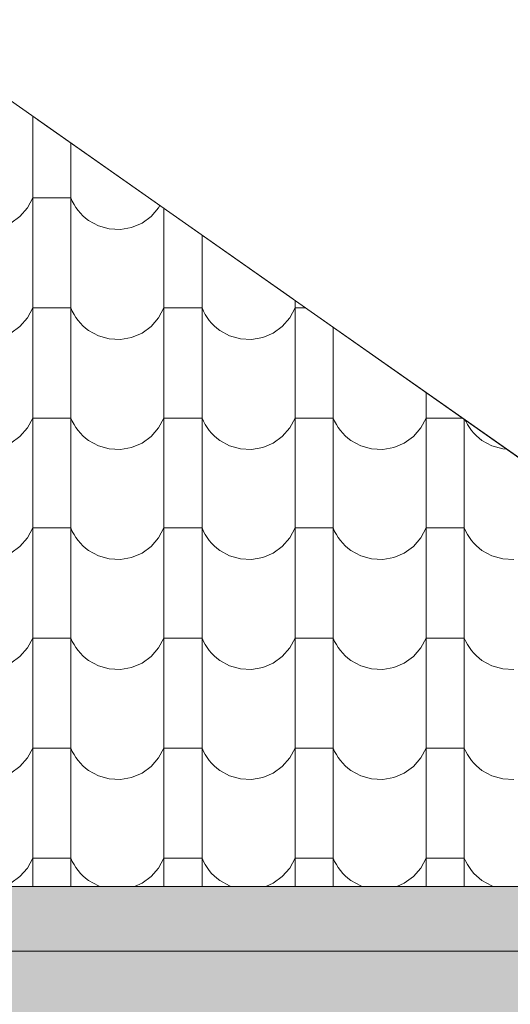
# Model space of a CAD drawing. Header units: millimetres. Extents: x -68772 to 137055, y -73300 to 19650.
# Tile 132 of 212: x 88536 to 89338, y -54145 to -52533. Entities that reach past the tile are written whole.
import ezdxf

# ---------------------------------------------------------------- set-up
doc = ezdxf.new("R2010")
doc.units = ezdxf.units.MM
doc.header["$MEASUREMENT"] = 0
for name, color, linetype, lineweight in [('Nowe_440-K Belki_Nr_pióra__1', 7, 'Continuous', 18), ('Nowe_810-G Ogólne_Nr_pióra__1', 7, 'Continuous', 18), ('Nowe_810-G Ogólne_Nr_pióra__26', 13, 'Continuous', 18), ('Nowe_NIEWIDOCZNE DACHY_Nr_pióra__1', 7, 'Continuous', 18)]:
    doc.layers.add(name, color=color, linetype=linetype, lineweight=lineweight)

# ---------------------------------------------------------------- blocks, each defined once
blk = doc.blocks.new('*X68')
at = {"layer": 'Nowe_810-G Ogólne_Nr_pióra__26', "color": 13, "linetype": 'Continuous', "lineweight": 18}
for p, q in [((88557.3, -52691), (88557.3, -52754.6)), ((88619.7, -52734.9), (88619.7, -52754.6)), ((88557.3, -52754.6), (88557.3, -52934.7)), ((88619.7, -52754.6), (88619.7, -52934.7)), ((88548.6, -52841.2), (88557.3, -52824.9)), ((88588.5, -52824.9), (88557.3, -52824.9)), ((88619.7, -52824.9), (88588.5, -52824.9)), ((88619.7, -52824.9), (88622.1, -52830.3)), ((88622.1, -52830.3), (88624.9, -52835.6)), ((88624.9, -52835.6), (88628, -52840.6)), ((88763.1, -52841.2), (88765.2, -52837.2)), ((88521.6, -52866), (88536.5, -52855.1)), ((88536.5, -52855.1), (88548.6, -52841.2)), ((88628, -52840.6), (88631.5, -52845.4)), ((88631.5, -52845.4), (88635.3, -52849.9)), ((88635.3, -52849.9), (88639.4, -52854.1)), ((88639.4, -52854.1), (88643.9, -52858)), ((88736.1, -52866), (88751, -52855.1)), ((88751, -52855.1), (88763.1, -52841.2)), ((88771.8, -52841.8), (88771.8, -52934.7)), ((88643.9, -52858), (88648.6, -52861.6)), ((88648.6, -52861.6), (88664.8, -52870.5)), ((88664.8, -52870.5), (88682.5, -52875.5)), ((88719.1, -52873.2), (88736.1, -52866)), ((88682.5, -52875.5), (88700.9, -52876.5)), ((88700.9, -52876.5), (88719.1, -52873.2)), ((88834.2, -52885.7), (88834.2, -52934.7)), ((88557.3, -52934.7), (88557.3, -53114.7)), ((88619.7, -52934.7), (88619.7, -53114.7)), ((88771.8, -52934.7), (88771.8, -53114.7)), ((88834.2, -52934.7), (88834.2, -53114.7)), ((88986.3, -52992.6), (88986.3, -53114.7)), ((88548.6, -53021.2), (88557.3, -53004.9)), ((88588.5, -53004.9), (88557.3, -53004.9)), ((88619.7, -53004.9), (88588.5, -53004.9)), ((88619.7, -53004.9), (88622.1, -53010.4)), ((88622.1, -53010.4), (88624.9, -53015.6)), ((88624.9, -53015.6), (88628, -53020.6)), ((88763.1, -53021.2), (88771.8, -53004.9)), ((88803, -53004.9), (88771.8, -53004.9)), ((88834.2, -53004.9), (88803, -53004.9)), ((88834.2, -53004.9), (88836.6, -53010.4)), ((88836.6, -53010.4), (88839.4, -53015.6)), ((88839.4, -53015.6), (88842.5, -53020.6)), ((88977.6, -53021.2), (88986.3, -53004.9)), ((89003.8, -53004.9), (88986.3, -53004.9)), ((88536.5, -53035.2), (88548.6, -53021.2)), ((88628, -53020.6), (88631.5, -53025.4)), ((88631.5, -53025.4), (88635.3, -53029.9)), ((88635.3, -53029.9), (88639.4, -53034.2)), ((88751, -53035.2), (88763.1, -53021.2)), ((88842.5, -53020.6), (88846, -53025.4)), ((88846, -53025.4), (88849.8, -53029.9)), ((88849.8, -53029.9), (88853.9, -53034.2)), ((88965.5, -53035.2), (88977.6, -53021.2)), ((88521.6, -53046), (88536.5, -53035.2)), ((88639.4, -53034.2), (88643.9, -53038.1)), ((88643.9, -53038.1), (88648.6, -53041.7)), ((88648.6, -53041.7), (88664.8, -53050.6)), ((88719.1, -53053.3), (88736.1, -53046)), ((88736.1, -53046), (88751, -53035.2)), ((88853.9, -53034.2), (88858.4, -53038.1)), ((88858.4, -53038.1), (88863.1, -53041.7)), ((88863.1, -53041.7), (88879.3, -53050.6)), ((88933.6, -53053.3), (88950.6, -53046)), ((88950.6, -53046), (88965.5, -53035.2)), ((89048.7, -53036.5), (89048.7, -53114.7)), ((88664.8, -53050.6), (88682.5, -53055.6)), ((88682.5, -53055.6), (88700.9, -53056.5)), ((88700.9, -53056.5), (88719.1, -53053.3)), ((88879.3, -53050.6), (88897, -53055.6)), ((88897, -53055.6), (88915.4, -53056.5)), ((88915.4, -53056.5), (88933.6, -53053.3)), ((88557.3, -53114.7), (88557.3, -53294.8)), ((88619.7, -53114.7), (88619.7, -53294.8)), ((88771.8, -53114.7), (88771.8, -53294.8)), ((88834.2, -53114.7), (88834.2, -53294.8)), ((88986.3, -53114.7), (88986.3, -53294.8)), ((89048.7, -53114.7), (89048.7, -53294.8)), ((89200.8, -53143.4), (89200.8, -53294.8)), ((88548.6, -53201.3), (88557.3, -53185)), ((88588.5, -53185), (88557.3, -53185)), ((88619.7, -53185), (88588.5, -53185)), ((88619.7, -53185), (88622.1, -53190.4)), ((88622.1, -53190.4), (88624.9, -53195.7)), ((88763.1, -53201.3), (88771.8, -53185)), ((88803, -53185), (88771.8, -53185)), ((88834.2, -53185), (88803, -53185)), ((88834.2, -53185), (88836.6, -53190.4)), ((88836.6, -53190.4), (88839.4, -53195.7)), ((88977.6, -53201.3), (88986.3, -53185)), ((89017.5, -53185), (88986.3, -53185)), ((89048.7, -53185), (89017.5, -53185)), ((89048.7, -53185), (89051.1, -53190.4)), ((89051.1, -53190.4), (89053.9, -53195.7)), ((89192.1, -53201.3), (89200.8, -53185)), ((89232, -53185), (89200.8, -53185)), ((89259.9, -53185), (89232, -53185)), ((89263.2, -53187.3), (89263.2, -53294.8)), ((89264.7, -53188.4), (89265.6, -53190.4)), ((89265.6, -53190.4), (89268.4, -53195.7)), ((88536.5, -53215.2), (88548.6, -53201.3)), ((88624.9, -53195.7), (88628, -53200.7)), ((88628, -53200.7), (88631.5, -53205.5)), ((88631.5, -53205.5), (88635.3, -53210)), ((88751, -53215.2), (88763.1, -53201.3)), ((88839.4, -53195.7), (88842.5, -53200.7)), ((88842.5, -53200.7), (88846, -53205.5)), ((88846, -53205.5), (88849.8, -53210)), ((88965.5, -53215.2), (88977.6, -53201.3)), ((89053.9, -53195.7), (89057, -53200.7)), ((89057, -53200.7), (89060.5, -53205.5)), ((89060.5, -53205.5), (89064.3, -53210)), ((89180, -53215.2), (89192.1, -53201.3)), ((89268.4, -53195.7), (89271.5, -53200.7)), ((89271.5, -53200.7), (89275, -53205.5)), ((89275, -53205.5), (89278.8, -53210)), ((88521.6, -53226.1), (88536.5, -53215.2)), ((88635.3, -53210), (88639.4, -53214.2)), ((88639.4, -53214.2), (88643.9, -53218.1)), ((88643.9, -53218.1), (88648.6, -53221.7)), ((88648.6, -53221.7), (88664.8, -53230.6)), ((88736.1, -53226.1), (88751, -53215.2)), ((88849.8, -53210), (88853.9, -53214.2)), ((88853.9, -53214.2), (88858.4, -53218.1)), ((88858.4, -53218.1), (88863.1, -53221.7)), ((88863.1, -53221.7), (88879.3, -53230.6)), ((88950.6, -53226.1), (88965.5, -53215.2)), ((89064.3, -53210), (89068.4, -53214.2)), ((89068.4, -53214.2), (89072.9, -53218.1)), ((89072.9, -53218.1), (89077.6, -53221.7)), ((89077.6, -53221.7), (89093.8, -53230.6)), ((89165.1, -53226.1), (89180, -53215.2)), ((89278.8, -53210), (89282.9, -53214.2)), ((89282.9, -53214.2), (89287.4, -53218.1)), ((89287.4, -53218.1), (89292.1, -53221.7)), ((89292.1, -53221.7), (89308.3, -53230.6)), ((88664.8, -53230.6), (88682.5, -53235.6)), ((88682.5, -53235.6), (88700.9, -53236.6)), ((88700.9, -53236.6), (88719.1, -53233.3)), ((88719.1, -53233.3), (88736.1, -53226.1)), ((88879.3, -53230.6), (88897, -53235.6)), ((88897, -53235.6), (88915.4, -53236.6)), ((88915.4, -53236.6), (88933.6, -53233.3)), ((88933.6, -53233.3), (88950.6, -53226.1)), ((89093.8, -53230.6), (89111.5, -53235.6)), ((89111.5, -53235.6), (89129.9, -53236.6)), ((89129.9, -53236.6), (89148.1, -53233.3)), ((89148.1, -53233.3), (89165.1, -53226.1)), ((89308.3, -53230.6), (89326, -53235.6)), ((89326, -53235.6), (89332.4, -53236)), ((88557.3, -53294.8), (88557.3, -53474.8)), ((88619.7, -53294.8), (88619.7, -53474.8)), ((88771.8, -53294.8), (88771.8, -53474.8)), ((88834.2, -53294.8), (88834.2, -53474.8)), ((88986.3, -53294.8), (88986.3, -53474.8)), ((89048.7, -53294.8), (89048.7, -53474.8)), ((89200.8, -53294.8), (89200.8, -53474.8)), ((89263.2, -53294.8), (89263.2, -53474.8)), ((88548.6, -53381.3), (88557.3, -53365)), ((88588.5, -53365), (88557.3, -53365)), ((88619.7, -53365), (88588.5, -53365)), ((88619.7, -53365), (88622.1, -53370.5)), ((88622.1, -53370.5), (88624.9, -53375.7)), ((88763.1, -53381.3), (88771.8, -53365)), ((88803, -53365), (88771.8, -53365)), ((88834.2, -53365), (88803, -53365)), ((88834.2, -53365), (88836.6, -53370.5)), ((88836.6, -53370.5), (88839.4, -53375.7)), ((88977.6, -53381.3), (88986.3, -53365)), ((89017.5, -53365), (88986.3, -53365)), ((89048.7, -53365), (89017.5, -53365)), ((89048.7, -53365), (89051.1, -53370.5)), ((89051.1, -53370.5), (89053.9, -53375.7)), ((89192.1, -53381.3), (89200.8, -53365)), ((89232, -53365), (89200.8, -53365)), ((89263.2, -53365), (89232, -53365)), ((89263.2, -53365), (89265.6, -53370.5)), ((89265.6, -53370.5), (89268.4, -53375.7)), ((88536.5, -53395.3), (88548.6, -53381.3)), ((88624.9, -53375.7), (88628, -53380.7)), ((88628, -53380.7), (88631.5, -53385.5)), ((88631.5, -53385.5), (88635.3, -53390)), ((88751, -53395.3), (88763.1, -53381.3)), ((88839.4, -53375.7), (88842.5, -53380.7)), ((88842.5, -53380.7), (88846, -53385.5)), ((88846, -53385.5), (88849.8, -53390)), ((88965.5, -53395.3), (88977.6, -53381.3)), ((89053.9, -53375.7), (89057, -53380.7)), ((89057, -53380.7), (89060.5, -53385.5)), ((89060.5, -53385.5), (89064.3, -53390)), ((89180, -53395.3), (89192.1, -53381.3)), ((89268.4, -53375.7), (89271.5, -53380.7)), ((89271.5, -53380.7), (89275, -53385.5)), ((89275, -53385.5), (89278.8, -53390)), ((88521.6, -53406.1), (88536.5, -53395.3)), ((88635.3, -53390), (88639.4, -53394.3)), ((88639.4, -53394.3), (88643.9, -53398.2)), ((88643.9, -53398.2), (88648.6, -53401.8)), ((88648.6, -53401.8), (88664.8, -53410.7)), ((88736.1, -53406.1), (88751, -53395.3)), ((88849.8, -53390), (88853.9, -53394.3)), ((88853.9, -53394.3), (88858.4, -53398.2)), ((88858.4, -53398.2), (88863.1, -53401.8)), ((88863.1, -53401.8), (88879.3, -53410.7)), ((88950.6, -53406.1), (88965.5, -53395.3)), ((89064.3, -53390), (89068.4, -53394.3)), ((89068.4, -53394.3), (89072.9, -53398.2)), ((89072.9, -53398.2), (89077.6, -53401.8)), ((89077.6, -53401.8), (89093.8, -53410.7)), ((89165.1, -53406.1), (89180, -53395.3)), ((89278.8, -53390), (89282.9, -53394.3)), ((89282.9, -53394.3), (89287.4, -53398.2)), ((89287.4, -53398.2), (89292.1, -53401.8)), ((89292.1, -53401.8), (89308.3, -53410.7)), ((88664.8, -53410.7), (88682.5, -53415.7)), ((88682.5, -53415.7), (88700.9, -53416.6)), ((88700.9, -53416.6), (88719.1, -53413.4)), ((88719.1, -53413.4), (88736.1, -53406.1)), ((88879.3, -53410.7), (88897, -53415.7)), ((88897, -53415.7), (88915.4, -53416.6)), ((88915.4, -53416.6), (88933.6, -53413.4)), ((88933.6, -53413.4), (88950.6, -53406.1)), ((89093.8, -53410.7), (89111.5, -53415.7)), ((89111.5, -53415.7), (89129.9, -53416.6)), ((89129.9, -53416.6), (89148.1, -53413.4)), ((89148.1, -53413.4), (89165.1, -53406.1)), ((89308.3, -53410.7), (89326, -53415.7)), ((89326, -53415.7), (89344.4, -53416.6)), ((88557.3, -53474.8), (88557.3, -53654.9)), ((88619.7, -53474.8), (88619.7, -53654.9)), ((88771.8, -53474.8), (88771.8, -53654.9)), ((88834.2, -53474.8), (88834.2, -53654.9)), ((88986.3, -53474.8), (88986.3, -53654.9)), ((89048.7, -53474.8), (89048.7, -53654.9)), ((89200.8, -53474.8), (89200.8, -53654.9)), ((89263.2, -53474.8), (89263.2, -53654.9)), ((88548.6, -53561.4), (88557.3, -53545.1)), ((88588.5, -53545.1), (88557.3, -53545.1)), ((88619.7, -53545.1), (88588.5, -53545.1)), ((88619.7, -53545.1), (88622.1, -53550.5)), ((88763.1, -53561.4), (88771.8, -53545.1)), ((88803, -53545.1), (88771.8, -53545.1)), ((88834.2, -53545.1), (88803, -53545.1)), ((88834.2, -53545.1), (88836.6, -53550.5)), ((88977.6, -53561.4), (88986.3, -53545.1)), ((89017.5, -53545.1), (88986.3, -53545.1)), ((89048.7, -53545.1), (89017.5, -53545.1)), ((89048.7, -53545.1), (89051.1, -53550.5)), ((89192.1, -53561.4), (89200.8, -53545.1)), ((89232, -53545.1), (89200.8, -53545.1)), ((89263.2, -53545.1), (89232, -53545.1)), ((89263.2, -53545.1), (89265.6, -53550.5)), ((88536.5, -53575.3), (88548.6, -53561.4)), ((88622.1, -53550.5), (88624.9, -53555.8)), ((88624.9, -53555.8), (88628, -53560.8)), ((88628, -53560.8), (88631.5, -53565.6)), ((88751, -53575.3), (88763.1, -53561.4)), ((88836.6, -53550.5), (88839.4, -53555.8)), ((88839.4, -53555.8), (88842.5, -53560.8)), ((88842.5, -53560.8), (88846, -53565.6)), ((88965.5, -53575.3), (88977.6, -53561.4)), ((89051.1, -53550.5), (89053.9, -53555.8)), ((89053.9, -53555.8), (89057, -53560.8)), ((89057, -53560.8), (89060.5, -53565.6)), ((89180, -53575.3), (89192.1, -53561.4)), ((89265.6, -53550.5), (89268.4, -53555.8)), ((89268.4, -53555.8), (89271.5, -53560.8)), ((89271.5, -53560.8), (89275, -53565.6)), ((88521.6, -53586.2), (88536.5, -53575.3)), ((88631.5, -53565.6), (88635.3, -53570.1)), ((88635.3, -53570.1), (88639.4, -53574.3)), ((88639.4, -53574.3), (88643.9, -53578.2)), ((88643.9, -53578.2), (88648.6, -53581.8)), ((88736.1, -53586.2), (88751, -53575.3)), ((88846, -53565.6), (88849.8, -53570.1)), ((88849.8, -53570.1), (88853.9, -53574.3)), ((88853.9, -53574.3), (88858.4, -53578.2)), ((88858.4, -53578.2), (88863.1, -53581.8)), ((88950.6, -53586.2), (88965.5, -53575.3)), ((89060.5, -53565.6), (89064.3, -53570.1)), ((89064.3, -53570.1), (89068.4, -53574.3)), ((89068.4, -53574.3), (89072.9, -53578.2)), ((89072.9, -53578.2), (89077.6, -53581.8)), ((89165.1, -53586.2), (89180, -53575.3)), ((89275, -53565.6), (89278.8, -53570.1)), ((89278.8, -53570.1), (89282.9, -53574.3)), ((89282.9, -53574.3), (89287.4, -53578.2)), ((89287.4, -53578.2), (89292.1, -53581.8)), ((88648.6, -53581.8), (88664.8, -53590.7)), ((88664.8, -53590.7), (88682.5, -53595.7)), ((88682.5, -53595.7), (88700.9, -53596.7)), ((88700.9, -53596.7), (88719.1, -53593.4)), ((88719.1, -53593.4), (88736.1, -53586.2)), ((88863.1, -53581.8), (88879.3, -53590.7)), ((88879.3, -53590.7), (88897, -53595.7)), ((88897, -53595.7), (88915.4, -53596.7)), ((88915.4, -53596.7), (88933.6, -53593.4)), ((88933.6, -53593.4), (88950.6, -53586.2)), ((89077.6, -53581.8), (89093.8, -53590.7)), ((89093.8, -53590.7), (89111.5, -53595.7)), ((89111.5, -53595.7), (89129.9, -53596.7)), ((89129.9, -53596.7), (89148.1, -53593.4)), ((89148.1, -53593.4), (89165.1, -53586.2)), ((89292.1, -53581.8), (89308.3, -53590.7)), ((89308.3, -53590.7), (89326, -53595.7)), ((89326, -53595.7), (89344.4, -53596.7)), ((88557.3, -53654.9), (88557.3, -53834.9)), ((88619.7, -53654.9), (88619.7, -53834.9)), ((88771.8, -53654.9), (88771.8, -53834.9)), ((88834.2, -53654.9), (88834.2, -53834.9)), ((88986.3, -53654.9), (88986.3, -53834.9)), ((89048.7, -53654.9), (89048.7, -53834.9)), ((89200.8, -53654.9), (89200.8, -53834.9)), ((89263.2, -53654.9), (89263.2, -53834.9)), ((88548.6, -53741.4), (88557.3, -53725.1)), ((88588.5, -53725.1), (88557.3, -53725.1)), ((88619.7, -53725.1), (88588.5, -53725.1)), ((88619.7, -53725.1), (88622.1, -53730.6)), ((88763.1, -53741.4), (88771.8, -53725.1)), ((88803, -53725.1), (88771.8, -53725.1)), ((88834.2, -53725.1), (88803, -53725.1)), ((88834.2, -53725.1), (88836.6, -53730.6)), ((88977.6, -53741.4), (88986.3, -53725.1)), ((89017.5, -53725.1), (88986.3, -53725.1)), ((89048.7, -53725.1), (89017.5, -53725.1)), ((89048.7, -53725.1), (89051.1, -53730.6)), ((89192.1, -53741.4), (89200.8, -53725.1)), ((89232, -53725.1), (89200.8, -53725.1)), ((89263.2, -53725.1), (89232, -53725.1)), ((89263.2, -53725.1), (89265.6, -53730.6)), ((88536.5, -53755.4), (88548.6, -53741.4)), ((88622.1, -53730.6), (88624.9, -53735.8)), ((88624.9, -53735.8), (88628, -53740.8)), ((88628, -53740.8), (88631.5, -53745.6)), ((88751, -53755.4), (88763.1, -53741.4)), ((88836.6, -53730.6), (88839.4, -53735.8)), ((88839.4, -53735.8), (88842.5, -53740.8)), ((88842.5, -53740.8), (88846, -53745.6)), ((88965.5, -53755.4), (88977.6, -53741.4)), ((89051.1, -53730.6), (89053.9, -53735.8)), ((89053.9, -53735.8), (89057, -53740.8)), ((89057, -53740.8), (89060.5, -53745.6)), ((89180, -53755.4), (89192.1, -53741.4)), ((89265.6, -53730.6), (89268.4, -53735.8)), ((89268.4, -53735.8), (89271.5, -53740.8)), ((89271.5, -53740.8), (89275, -53745.6)), ((88521.6, -53766.2), (88536.5, -53755.4)), ((88631.5, -53745.6), (88635.3, -53750.1)), ((88635.3, -53750.1), (88639.4, -53754.4)), ((88639.4, -53754.4), (88643.9, -53758.3)), ((88736.1, -53766.2), (88751, -53755.4)), ((88846, -53745.6), (88849.8, -53750.1)), ((88849.8, -53750.1), (88853.9, -53754.4)), ((88853.9, -53754.4), (88858.4, -53758.3)), ((88950.6, -53766.2), (88965.5, -53755.4)), ((89060.5, -53745.6), (89064.3, -53750.1)), ((89064.3, -53750.1), (89068.4, -53754.4)), ((89068.4, -53754.4), (89072.9, -53758.3)), ((89165.1, -53766.2), (89180, -53755.4)), ((89275, -53745.6), (89278.8, -53750.1)), ((89278.8, -53750.1), (89282.9, -53754.4)), ((89282.9, -53754.4), (89287.4, -53758.3)), ((88643.9, -53758.3), (88648.6, -53761.9)), ((88648.6, -53761.9), (88664.8, -53770.8)), ((88664.8, -53770.8), (88682.5, -53775.8)), ((88700.9, -53776.7), (88719.1, -53773.5)), ((88719.1, -53773.5), (88736.1, -53766.2)), ((88858.4, -53758.3), (88863.1, -53761.9)), ((88863.1, -53761.9), (88879.3, -53770.8)), ((88879.3, -53770.8), (88897, -53775.8)), ((88915.4, -53776.7), (88933.6, -53773.5)), ((88933.6, -53773.5), (88950.6, -53766.2)), ((89072.9, -53758.3), (89077.6, -53761.9)), ((89077.6, -53761.9), (89093.8, -53770.8)), ((89093.8, -53770.8), (89111.5, -53775.8)), ((89129.9, -53776.7), (89148.1, -53773.5)), ((89148.1, -53773.5), (89165.1, -53766.2)), ((89287.4, -53758.3), (89292.1, -53761.9)), ((89292.1, -53761.9), (89308.3, -53770.8)), ((89308.3, -53770.8), (89326, -53775.8)), ((88682.5, -53775.8), (88700.9, -53776.7)), ((88897, -53775.8), (88915.4, -53776.7)), ((89111.5, -53775.8), (89129.9, -53776.7)), ((89326, -53775.8), (89344.4, -53776.7)), ((88557.3, -53834.9), (88557.3, -53951.5)), ((88619.7, -53834.9), (88619.7, -53951.5)), ((88771.8, -53834.9), (88771.8, -53951.5)), ((88834.2, -53834.9), (88834.2, -53951.5)), ((88986.3, -53834.9), (88986.3, -53951.5)), ((89048.7, -53834.9), (89048.7, -53951.5)), ((89200.8, -53834.9), (89200.8, -53951.5)), ((89263.2, -53834.9), (89263.2, -53951.5)), ((88548.6, -53921.5), (88557.3, -53905.2)), ((88588.5, -53905.2), (88557.3, -53905.2)), ((88619.7, -53905.2), (88588.5, -53905.2)), ((88619.7, -53905.2), (88622.1, -53910.6)), ((88622.1, -53910.6), (88624.9, -53915.9)), ((88624.9, -53915.9), (88628, -53920.9)), ((88763.1, -53921.5), (88771.8, -53905.2)), ((88803, -53905.2), (88771.8, -53905.2)), ((88834.2, -53905.2), (88803, -53905.2)), ((88834.2, -53905.2), (88836.6, -53910.6)), ((88836.6, -53910.6), (88839.4, -53915.9)), ((88839.4, -53915.9), (88842.5, -53920.9)), ((88977.6, -53921.5), (88986.3, -53905.2)), ((89017.5, -53905.2), (88986.3, -53905.2)), ((89048.7, -53905.2), (89017.5, -53905.2)), ((89048.7, -53905.2), (89051.1, -53910.6)), ((89051.1, -53910.6), (89053.9, -53915.9)), ((89053.9, -53915.9), (89057, -53920.9)), ((89192.1, -53921.5), (89200.8, -53905.2)), ((89232, -53905.2), (89200.8, -53905.2)), ((89263.2, -53905.2), (89232, -53905.2)), ((89263.2, -53905.2), (89265.6, -53910.6)), ((89265.6, -53910.6), (89268.4, -53915.9)), ((89268.4, -53915.9), (89271.5, -53920.9)), ((88536.5, -53935.4), (88548.6, -53921.5)), ((88628, -53920.9), (88631.5, -53925.7)), ((88631.5, -53925.7), (88635.3, -53930.2)), ((88635.3, -53930.2), (88639.4, -53934.4)), ((88639.4, -53934.4), (88643.9, -53938.3)), ((88751, -53935.4), (88763.1, -53921.5)), ((88842.5, -53920.9), (88846, -53925.7)), ((88846, -53925.7), (88849.8, -53930.2)), ((88849.8, -53930.2), (88853.9, -53934.4)), ((88853.9, -53934.4), (88858.4, -53938.3)), ((88965.5, -53935.4), (88977.6, -53921.5)), ((89057, -53920.9), (89060.5, -53925.7)), ((89060.5, -53925.7), (89064.3, -53930.2)), ((89064.3, -53930.2), (89068.4, -53934.4)), ((89068.4, -53934.4), (89072.9, -53938.3)), ((89180, -53935.4), (89192.1, -53921.5)), ((89271.5, -53920.9), (89275, -53925.7)), ((89275, -53925.7), (89278.8, -53930.2)), ((89278.8, -53930.2), (89282.9, -53934.4)), ((89282.9, -53934.4), (89287.4, -53938.3)), ((88521.6, -53946.3), (88536.5, -53935.4)), ((88643.9, -53938.3), (88648.6, -53941.9)), ((88648.6, -53941.9), (88664.8, -53950.8)), ((88664.8, -53950.8), (88667, -53951.5)), ((88724, -53951.5), (88736.1, -53946.3)), ((88736.1, -53946.3), (88751, -53935.4)), ((88858.4, -53938.3), (88863.1, -53941.9)), ((88863.1, -53941.9), (88879.3, -53950.8)), ((88879.3, -53950.8), (88881.5, -53951.5)), ((88938.5, -53951.5), (88950.6, -53946.3)), ((88950.6, -53946.3), (88965.5, -53935.4)), ((89072.9, -53938.3), (89077.6, -53941.9)), ((89077.6, -53941.9), (89093.8, -53950.8)), ((89093.8, -53950.8), (89096, -53951.5)), ((89153, -53951.5), (89165.1, -53946.3)), ((89165.1, -53946.3), (89180, -53935.4)), ((89287.4, -53938.3), (89292.1, -53941.9)), ((89292.1, -53941.9), (89308.3, -53950.8)), ((89308.3, -53950.8), (89310.5, -53951.5))]:
    blk.add_line(p, q, dxfattribs=at)
blk = doc.blocks.new('Wypełnienie_12', base_point=(0, 2000))
at = {"layer": 'Nowe_810-G Ogólne_Nr_pióra__1', "color": 7, "linetype": 'Continuous', "lineweight": 18}
for p, q in [((88332.8, -52533.1), (90349.9, -53951.5)), ((90349.9, -53951.5), (76942.9, -53951.5))]:
    blk.add_line(p, q, dxfattribs=at)
at = {"layer": 'Nowe_810-G Ogólne_Nr_pióra__26', "color": 13, "linetype": 'Continuous', "lineweight": 18}
blk.add_blockref('*X68', (0, 0), dxfattribs=at)

msp = doc.modelspace()

# ---------------------------------------------------------------- hatches: boundary and pattern name
at = {"layer": 'Nowe_810-G Ogólne_Nr_pióra__26', "linetype": 'Continuous', "lineweight": 18}
for points in [[(76942.9, -53951.5), (90351.2, -53951.5), (90351.2, -54057.4), (76942.9, -54057.4)], [(64119.1, -54057.4), (68131.1, -54057.4), (68213.9, -54115.4), (68363.9, -54084.9), (68370.2, -54057.3), (68562.5, -54057.4), (68568.4, -54084.9), (68714.8, -54114.7), (68797.2, -54057.4), (90278.7, -54057.4), (90278.7, -54217.2), (64119.1, -54217.2)]]:
    msp.add_hatch(color=13, dxfattribs=at).paths.add_polyline_path(points)

# ---------------------------------------------------------------- linework, layer by layer
at = {"layer": 'Nowe_440-K Belki_Nr_pióra__1', "color": 7, "linetype": 'Continuous', "lineweight": 18}
msp.add_line((76931.1, -53951.5), (90351.2, -53951.5), dxfattribs=at)
at = {"layer": 'Nowe_810-G Ogólne_Nr_pióra__1', "color": 7, "linetype": 'Continuous', "lineweight": 18, "flags": 128}
for points in [[(76942.9, -53951.5), (90351.2, -53951.5), (90351.2, -54057.4), (76942.9, -54057.4)], [(64119.1, -54057.4), (68131.1, -54057.4), (68213.9, -54115.4), (68363.9, -54084.9), (68370.2, -54057.3), (68562.5, -54057.4), (68568.4, -54084.9), (68714.8, -54114.7), (68797.2, -54057.4), (90278.7, -54057.4), (90278.7, -54217.2), (64119.1, -54217.2)]]:
    msp.add_lwpolyline(points, close=True, dxfattribs=at)
at = {"layer": 'Nowe_NIEWIDOCZNE DACHY_Nr_pióra__1', "color": 7, "linetype": 'Continuous', "lineweight": 18}
for p, q in [((88982.7, -52990.1), (88565.9, -52697)), ((89444.1, -53314.5), (89023.9, -53019.1))]:
    msp.add_line(p, q, dxfattribs=at)

# ---------------------------------------------------------------- block references
at = {"layer": 'Nowe_810-G Ogólne_Nr_pióra__26', "color": 13, "linetype": 'Continuous', "lineweight": 18}
msp.add_blockref('Wypełnienie_12', (0, 2000), dxfattribs=at)

doc.saveas('drawing.dxf')
